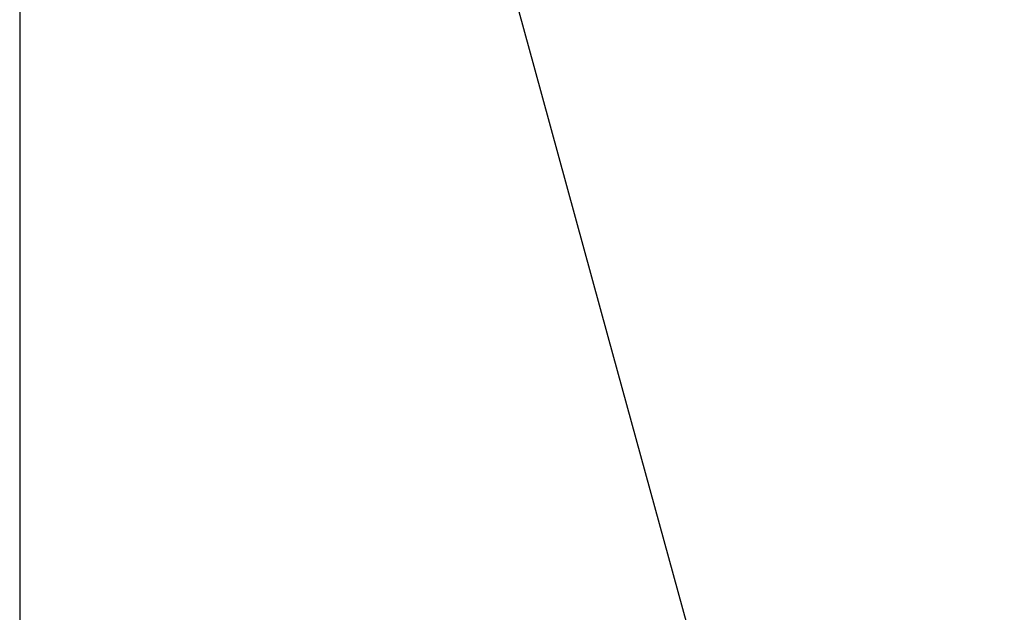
# Paper-space layout 'In-Ground Anchor' of a CAD drawing. Header units: millimetres. Extents: x 1903 to 18395, y 314 to 15846.
# Tile 26 of 52: x 2938 to 4084, y 11243 to 11932. Entities that reach past the tile are written whole.
import ezdxf

# ---------------------------------------------------------------- set-up
doc = ezdxf.new("R2010")
doc.units = ezdxf.units.MM
doc.layers.add('COMPONENT_GEOMETRY', color=7, linetype='Continuous')
doc.styles.add('SLDTEXTSTYLE1', font='TXT', dxfattribs={"width": 0.75})
doc.dimstyles.new('SLDDIMSTYLE2', dxfattribs={"dimtxt": 100, "dimasz": 6.604, "dimexe": 0, "dimexo": 0.0625, "dimgap": 25, "dimtad": 0, "dimtih": 1, "dimtoh": 1, "dimdec": 0, "dimlfac": 0.5, "dimrnd": 1e-09, "dimzin": 12, "dimdsep": 46, "dimtxsty": 'SLDTEXTSTYLE1', "dimsah": 1, "dimcen": 0.09, "dimadec": 0, "dimazin": 3, "dimtfac": 1, "dimtdec": 3, "dimtofl": 0, "dimtmove": 0, "dimatfit": 3, "dimfxl": 1, "dimfrac": 2, "dimtolj": 1, "dimtzin": 12, "dimarcsym": 0})

# ---------------------------------------------------------------- blocks, each defined once
blk = doc.blocks.new('_D_15')
at = {"layer": 'COMPONENT_GEOMETRY', "color": 7, "ltscale": 2}
for p, q in [((10064.3, 12285.6), (10064.3, 8362)), ((2938.4, 12281.5), (2938.4, 8362)), ((2938.4, 8368.4), (6353.5, 8368.4)), ((10064.3, 8368.4), (6649.1, 8368.4))]:
    blk.add_line(p, q, dxfattribs=at)
for points in [[(2938.4, 8368.4), (2945, 8367.4), (2945, 8369.4)], [(10064.3, 8368.4), (10057.7, 8369.4), (10057.7, 8367.4)]]:
    blk.add_solid(points, dxfattribs=at)
at = {"layer": 'COMPONENT_GEOMETRY', "color": 7, "ltscale": 2, "insert": (6353.5, 8417.9), "char_height": 100, "attachment_point": 1, "style": 'SLDTEXTSTYLE1'}
blk.add_mtext('3563', dxfattribs=at)

psp = doc.layouts.new('In-Ground Anchor')

# ---------------------------------------------------------------- linework, layer by layer
at = {"color": 7, "linetype": 'Continuous', "lineweight": 25, "ltscale": 2, "flags": 128}
psp.add_lwpolyline([(3427.52, 12275.42), (3450.38, 12192.15), (3536.61, 11877.98), (3622.84, 11563.82), (3687.96, 11326.58), (3753.07, 11089.35), (3839.31, 10775.18), (3925.54, 10461.02), (4084.08, 9883.41)], dxfattribs=at)

# ---------------------------------------------------------------- dimensions: what is measured, and where the dimension line sits
at = {"layer": 'COMPONENT_GEOMETRY', "color": 7, "ltscale": 2}
dim = psp.add_linear_dim(base=(2938.37, 8368.38), p1=(10064.26, 12288.16), p2=(2938.37, 12284), dimstyle='SLDDIMSTYLE2', dxfattribs=at)
dim.commit()
dim.dimension.update_dxf_attribs({"geometry": '_D_15', "text_midpoint": (6501.31, 8368.38), "dimtype": 160})

doc.saveas('drawing.dxf')
